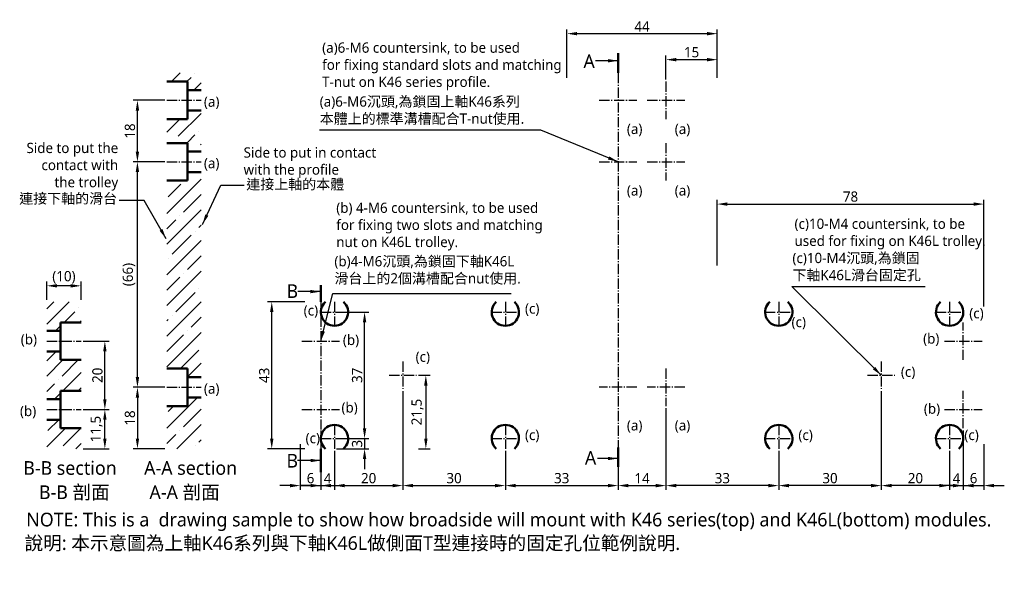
# Model space of a CAD drawing. Header units: millimetres. Extents: x 292 to 580, y 180 to 343.
import ezdxf

# ---------------------------------------------------------------- set-up
doc = ezdxf.new("R2010")
doc.units = ezdxf.units.MM
doc.linetypes.add('中心線3', pattern=[4.3, 3, -0.5, 0.3, -0.5])
doc.linetypes.add('中心線5', pattern=[7.2, 5, -1, 0.2, -1])
doc.layers.get('Defpoints').update_dxf_attribs({"color": 1})
doc.layers.add('中心線', color=5, linetype='中心線3')
doc.layers.add('標註線', color=3, linetype='Continuous')
doc.layers.add('外框線', color=7, linetype='Continuous', lineweight=50)
doc.styles.get("Standard").update_dxf_attribs({"font": 'msjh.ttf'})
doc.dimstyles.new('ISO-25', dxfattribs={"dimtxt": 3, "dimasz": 3, "dimexe": 1.25, "dimexo": 0.625, "dimtad": 1, "dimdec": 8, "dimtxsty": 'Standard', "dimcen": 2.5, "dimadec": 0, "dimazin": 0, "dimtfac": 1, "dimtdec": 8, "dimtmove": 0, "dimatfit": 3, "dimfxl": 0, "dimarcsym": 0})
pattern_1 = [(45, (-48.152, -132.352), (-4.49013, 4.49013), []), (45, (-43.662, -132.352), (-4.49013, 4.49013), [7.9375, -1.5875, 0, -1.5875])]

# ---------------------------------------------------------------- blocks, each defined once
blk = doc.blocks.new('*D1')
at = {"layer": 'Defpoints', "color": 0}
for p in [(300.29, 264.64), (300.29, 259.94), (310.29, 259.94)]:
    blk.add_point(p, dxfattribs=at)
at = {"layer": '標註線', "color": 0, "lineweight": -2}
for p, q in [((300.29, 260.57), (300.29, 265.89)), ((310.29, 260.57), (310.29, 265.89)), ((307.29, 264.64), (303.29, 264.64))]:
    blk.add_line(p, q, dxfattribs=at)
at = {"layer": '標註線', "color": 0}
for points in [[(303.29, 265.14), (303.29, 264.14), (300.29, 264.64)], [(307.29, 265.14), (307.29, 264.14), (310.29, 264.64)]]:
    blk.add_solid(points, dxfattribs=at)
at = {"layer": '標註線', "color": 0, "insert": (305.29, 267.14), "char_height": 3, "attachment_point": 5}
blk.add_mtext('(10)', dxfattribs=at)
blk = doc.blocks.new('*D2')
at = {"layer": 'Defpoints', "color": 0}
for p in [(310.29, 228.44), (317.27, 228.44), (310.29, 216.94)]:
    blk.add_point(p, dxfattribs=at)
at = {"layer": '標註線', "color": 0, "lineweight": -2}
for p, q in [((310.91, 228.44), (318.52, 228.44)), ((317.27, 219.94), (317.27, 225.44)), ((310.91, 216.94), (318.52, 216.94))]:
    blk.add_line(p, q, dxfattribs=at)
at = {"layer": '標註線', "color": 0}
for points in [[(316.77, 225.44), (317.77, 225.44), (317.27, 228.44)], [(316.77, 219.94), (317.77, 219.94), (317.27, 216.94)]]:
    blk.add_solid(points, dxfattribs=at)
at = {"layer": '標註線', "color": 0, "insert": (314.84, 222.69), "char_height": 3, "attachment_point": 5, "rotation": 90}
blk.add_mtext('11,5', dxfattribs=at)
blk = doc.blocks.new('*D3')
at = {"layer": 'Defpoints', "color": 0}
for p in [(310.29, 248.44), (317.27, 248.44), (310.29, 228.44)]:
    blk.add_point(p, dxfattribs=at)
at = {"layer": '標註線', "color": 0, "lineweight": -2}
for p, q in [((310.91, 248.44), (318.52, 248.44)), ((317.27, 231.44), (317.27, 245.44)), ((310.91, 228.44), (318.52, 228.44))]:
    blk.add_line(p, q, dxfattribs=at)
at = {"layer": '標註線', "color": 0}
for points in [[(316.77, 245.44), (317.77, 245.44), (317.27, 248.44)], [(316.77, 231.44), (317.77, 231.44), (317.27, 228.44)]]:
    blk.add_solid(points, dxfattribs=at)
at = {"layer": '標註線', "color": 0, "insert": (315.1, 238.44), "char_height": 3, "attachment_point": 5, "rotation": 90}
blk.add_mtext('20', dxfattribs=at)
blk = doc.blocks.new('*D4')
at = {"layer": 'Defpoints', "color": 0}
for p in [(326.8, 318.94), (335.43, 318.94), (335.43, 300.94)]:
    blk.add_point(p, dxfattribs=at)
at = {"layer": '標註線', "color": 0, "lineweight": -2}
for p, q in [((334.81, 318.94), (325.55, 318.94)), ((326.8, 303.94), (326.8, 315.94)), ((334.81, 300.94), (325.55, 300.94))]:
    blk.add_line(p, q, dxfattribs=at)
at = {"layer": '標註線', "color": 0}
for points in [[(326.3, 315.94), (327.3, 315.94), (326.8, 318.94)], [(326.3, 303.94), (327.3, 303.94), (326.8, 300.94)]]:
    blk.add_solid(points, dxfattribs=at)
at = {"layer": '標註線', "color": 0, "insert": (324.62, 309.94), "char_height": 3, "attachment_point": 5, "rotation": 90}
blk.add_mtext('18', dxfattribs=at)
blk = doc.blocks.new('*D5')
at = {"layer": 'Defpoints', "color": 0}
for p in [(366.1, 259.94), (376.45, 259.94), (376.45, 216.94)]:
    blk.add_point(p, dxfattribs=at)
at = {"layer": '標註線', "color": 0, "lineweight": -2}
for p, q in [((375.82, 259.94), (364.85, 259.94)), ((366.1, 219.94), (366.1, 256.94)), ((375.82, 216.94), (364.85, 216.94))]:
    blk.add_line(p, q, dxfattribs=at)
at = {"layer": '標註線', "color": 0}
for points in [[(365.6, 256.94), (366.6, 256.94), (366.1, 259.94)], [(365.6, 219.94), (366.6, 219.94), (366.1, 216.94)]]:
    blk.add_solid(points, dxfattribs=at)
at = {"layer": '標註線', "color": 0, "insert": (363.92, 238.44), "char_height": 3, "attachment_point": 5, "rotation": 90}
blk.add_mtext('43', dxfattribs=at)
blk = doc.blocks.new('*D6')
at = {"layer": 'Defpoints', "color": 0}
for p in [(374.45, 218.94), (380.45, 216.94), (380.45, 206.16)]:
    blk.add_point(p, dxfattribs=at)
at = {"layer": '標註線', "color": 0, "lineweight": -2}
for p, q in [((374.45, 218.32), (374.45, 204.91)), ((380.45, 216.32), (380.45, 204.91)), ((371.45, 206.16), (368.45, 206.16)), ((374.45, 206.16), (380.45, 206.16)), ((383.45, 206.16), (386.45, 206.16))]:
    blk.add_line(p, q, dxfattribs=at)
at = {"layer": '標註線', "color": 0}
for points in [[(371.45, 206.66), (371.45, 205.66), (374.45, 206.16)], [(383.45, 206.66), (383.45, 205.66), (380.45, 206.16)]]:
    blk.add_solid(points, dxfattribs=at)
at = {"layer": '標註線', "color": 0, "insert": (377.45, 208.33), "char_height": 3, "attachment_point": 5}
blk.add_mtext('6', dxfattribs=at)
blk = doc.blocks.new('*D7')
at = {"layer": 'Defpoints', "color": 0}
for p in [(568.45, 216.94), (574.45, 218.94), (574.45, 206.16)]:
    blk.add_point(p, dxfattribs=at)
at = {"layer": '標註線', "color": 0, "lineweight": -2}
for p, q in [((568.45, 216.32), (568.45, 204.91)), ((574.45, 218.32), (574.45, 204.91)), ((565.45, 206.16), (562.45, 206.16)), ((568.45, 206.16), (574.45, 206.16)), ((577.45, 206.16), (580.45, 206.16))]:
    blk.add_line(p, q, dxfattribs=at)
at = {"layer": '標註線', "color": 0}
for points in [[(565.45, 206.66), (565.45, 205.66), (568.45, 206.16)], [(577.45, 206.66), (577.45, 205.66), (574.45, 206.16)]]:
    blk.add_solid(points, dxfattribs=at)
at = {"layer": '標註線', "color": 0, "insert": (571.45, 208.33), "char_height": 3, "attachment_point": 5}
blk.add_mtext('6', dxfattribs=at)
blk = doc.blocks.new('*D8')
at = {"layer": 'Defpoints', "color": 0}
for p in [(326.8, 300.94), (334.81, 300.94), (335.43, 234.94)]:
    blk.add_point(p, dxfattribs=at)
at = {"layer": '標註線', "color": 0, "lineweight": -2}
for p, q in [((334.18, 300.94), (325.55, 300.94)), ((326.8, 237.94), (326.8, 297.94)), ((334.81, 234.94), (325.55, 234.94))]:
    blk.add_line(p, q, dxfattribs=at)
at = {"layer": '標註線', "color": 0}
for points in [[(326.3, 297.94), (327.3, 297.94), (326.8, 300.94)], [(326.3, 237.94), (327.3, 237.94), (326.8, 234.94)]]:
    blk.add_solid(points, dxfattribs=at)
at = {"layer": '標註線', "color": 0, "insert": (324.31, 267.94), "char_height": 3, "attachment_point": 5, "rotation": 90}
blk.add_mtext('(66)', dxfattribs=at)
blk = doc.blocks.new('*D9')
at = {"layer": 'Defpoints', "color": 0}
for p in [(326.8, 234.94), (326.8, 216.94), (335.43, 216.94)]:
    blk.add_point(p, dxfattribs=at)
at = {"layer": '標註線', "color": 0, "lineweight": -2}
for p, q in [((326.18, 234.94), (325.55, 234.94)), ((326.8, 231.94), (326.8, 219.94)), ((334.81, 216.94), (325.55, 216.94))]:
    blk.add_line(p, q, dxfattribs=at)
at = {"layer": '標註線', "color": 0}
for points in [[(326.3, 231.94), (327.3, 231.94), (326.8, 234.94)], [(326.3, 219.94), (327.3, 219.94), (326.8, 216.94)]]:
    blk.add_solid(points, dxfattribs=at)
at = {"layer": '標註線', "color": 0, "insert": (324.62, 225.94), "char_height": 3, "attachment_point": 5, "rotation": 90}
blk.add_mtext('18', dxfattribs=at)
blk = doc.blocks.new('*D10')
at = {"layer": 'Defpoints', "color": 0}
for p in [(574.45, 288.57), (496.45, 269.94), (574.45, 257.94)]:
    blk.add_point(p, dxfattribs=at)
at = {"layer": '標註線', "color": 0, "lineweight": -2}
for p, q in [((496.45, 270.57), (496.45, 289.82)), ((499.45, 288.57), (571.45, 288.57)), ((574.45, 258.57), (574.45, 289.82))]:
    blk.add_line(p, q, dxfattribs=at)
at = {"layer": '標註線', "color": 0}
for points in [[(499.45, 289.07), (499.45, 288.07), (496.45, 288.57)], [(571.45, 289.07), (571.45, 288.07), (574.45, 288.57)]]:
    blk.add_solid(points, dxfattribs=at)
at = {"layer": '標註線', "color": 0, "insert": (535.45, 290.74), "char_height": 3, "attachment_point": 5}
blk.add_mtext('78', dxfattribs=at)
blk = doc.blocks.new('*D11')
at = {"layer": 'Defpoints', "color": 0}
for p in [(496.45, 330.84), (481.45, 324.44), (496.45, 324.94)]:
    blk.add_point(p, dxfattribs=at)
at = {"layer": '標註線', "color": 0, "lineweight": -2}
for p, q in [((481.45, 325.07), (481.45, 332.09)), ((496.45, 325.57), (496.45, 332.09)), ((484.45, 330.84), (493.45, 330.84))]:
    blk.add_line(p, q, dxfattribs=at)
at = {"layer": '標註線', "color": 0}
for points in [[(484.45, 331.34), (484.45, 330.34), (481.45, 330.84)], [(493.45, 331.34), (493.45, 330.34), (496.45, 330.84)]]:
    blk.add_solid(points, dxfattribs=at)
at = {"layer": '標註線', "color": 0, "insert": (488.95, 333.02), "char_height": 3, "attachment_point": 5}
blk.add_mtext('15', dxfattribs=at)
blk = doc.blocks.new('*D13')
at = {"layer": 'Defpoints', "color": 0}
for p in [(481.45, 229.44), (467.45, 216.94), (481.45, 206.16)]:
    blk.add_point(p, dxfattribs=at)
at = {"layer": '標註線', "color": 0, "lineweight": -2}
for p, q in [((481.45, 228.82), (481.45, 204.91)), ((467.45, 216.32), (467.45, 204.91)), ((470.45, 206.16), (478.45, 206.16))]:
    blk.add_line(p, q, dxfattribs=at)
at = {"layer": '標註線', "color": 0}
for points in [[(470.45, 206.66), (470.45, 205.66), (467.45, 206.16)], [(478.45, 206.66), (478.45, 205.66), (481.45, 206.16)]]:
    blk.add_solid(points, dxfattribs=at)
at = {"layer": '標註線', "color": 0, "insert": (474.45, 208.31), "char_height": 3, "attachment_point": 5}
blk.add_mtext('14', dxfattribs=at)
blk = doc.blocks.new('*D14')
at = {"layer": 'Defpoints', "color": 0}
for p in [(404.45, 234.44), (384.45, 216.94), (404.45, 206.16)]:
    blk.add_point(p, dxfattribs=at)
at = {"layer": '標註線', "color": 0, "lineweight": -2}
for p, q in [((404.45, 233.82), (404.45, 204.91)), ((384.45, 216.32), (384.45, 204.91)), ((387.45, 206.16), (401.45, 206.16))]:
    blk.add_line(p, q, dxfattribs=at)
at = {"layer": '標註線', "color": 0}
for points in [[(387.45, 206.66), (387.45, 205.66), (384.45, 206.16)], [(401.45, 206.66), (401.45, 205.66), (404.45, 206.16)]]:
    blk.add_solid(points, dxfattribs=at)
at = {"layer": '標註線', "color": 0, "insert": (394.45, 208.33), "char_height": 3, "attachment_point": 5}
blk.add_mtext('20', dxfattribs=at)
blk = doc.blocks.new('*D15')
at = {"layer": 'Defpoints', "color": 0}
for p in [(544.45, 234.44), (564.45, 216.94), (544.45, 206.16)]:
    blk.add_point(p, dxfattribs=at)
at = {"layer": '標註線', "color": 0, "lineweight": -2}
for p, q in [((544.45, 233.82), (544.45, 204.91)), ((564.45, 216.32), (564.45, 204.91)), ((561.45, 206.16), (547.45, 206.16))]:
    blk.add_line(p, q, dxfattribs=at)
at = {"layer": '標註線', "color": 0}
for points in [[(547.45, 206.66), (547.45, 205.66), (544.45, 206.16)], [(561.45, 206.66), (561.45, 205.66), (564.45, 206.16)]]:
    blk.add_solid(points, dxfattribs=at)
at = {"layer": '標註線', "color": 0, "insert": (554.45, 208.33), "char_height": 3, "attachment_point": 5}
blk.add_mtext('20', dxfattribs=at)
blk = doc.blocks.new('*D16')
at = {"layer": 'Defpoints', "color": 0}
for p in [(384.45, 256.94), (393.26, 256.94), (384.45, 219.94)]:
    blk.add_point(p, dxfattribs=at)
at = {"layer": '標註線', "color": 0, "lineweight": -2}
for p, q in [((385.07, 256.94), (394.51, 256.94)), ((393.26, 222.94), (393.26, 253.94)), ((385.07, 219.94), (394.51, 219.94))]:
    blk.add_line(p, q, dxfattribs=at)
at = {"layer": '標註線', "color": 0}
for points in [[(392.76, 253.94), (393.76, 253.94), (393.26, 256.94)], [(392.76, 222.94), (393.76, 222.94), (393.26, 219.94)]]:
    blk.add_solid(points, dxfattribs=at)
at = {"layer": '標註線', "color": 0, "insert": (391.08, 238.44), "char_height": 3, "attachment_point": 5, "rotation": 90}
blk.add_mtext('37', dxfattribs=at)
blk = doc.blocks.new('*D17')
at = {"layer": 'Defpoints', "color": 0}
for p in [(404.45, 234.44), (434.45, 216.94), (434.45, 206.16)]:
    blk.add_point(p, dxfattribs=at)
at = {"layer": '標註線', "color": 0, "lineweight": -2}
for p, q in [((404.45, 233.82), (404.45, 204.91)), ((434.45, 216.32), (434.45, 204.91)), ((407.45, 206.16), (431.45, 206.16))]:
    blk.add_line(p, q, dxfattribs=at)
at = {"layer": '標註線', "color": 0}
for points in [[(407.45, 206.66), (407.45, 205.66), (404.45, 206.16)], [(431.45, 206.66), (431.45, 205.66), (434.45, 206.16)]]:
    blk.add_solid(points, dxfattribs=at)
at = {"layer": '標註線', "color": 0, "insert": (419.45, 208.33), "char_height": 3, "attachment_point": 5}
blk.add_mtext('30', dxfattribs=at)
blk = doc.blocks.new('*D18')
at = {"layer": 'Defpoints', "color": 0}
for p in [(434.45, 216.94), (467.45, 216.94), (467.45, 206.16)]:
    blk.add_point(p, dxfattribs=at)
at = {"layer": '標註線', "color": 0, "lineweight": -2}
for p, q in [((434.45, 216.32), (434.45, 204.91)), ((467.45, 216.32), (467.45, 204.91)), ((437.45, 206.16), (464.45, 206.16))]:
    blk.add_line(p, q, dxfattribs=at)
at = {"layer": '標註線', "color": 0}
for points in [[(437.45, 206.66), (437.45, 205.66), (434.45, 206.16)], [(464.45, 206.66), (464.45, 205.66), (467.45, 206.16)]]:
    blk.add_solid(points, dxfattribs=at)
at = {"layer": '標註線', "color": 0, "insert": (450.95, 208.33), "char_height": 3, "attachment_point": 5}
blk.add_mtext('33', dxfattribs=at)
blk = doc.blocks.new('*D19')
at = {"layer": 'Defpoints', "color": 0}
for p in [(544.45, 234.44), (514.45, 216.94), (514.45, 206.16)]:
    blk.add_point(p, dxfattribs=at)
at = {"layer": '標註線', "color": 0, "lineweight": -2}
for p, q in [((544.45, 233.82), (544.45, 204.91)), ((514.45, 216.32), (514.45, 204.91)), ((541.45, 206.16), (517.45, 206.16))]:
    blk.add_line(p, q, dxfattribs=at)
at = {"layer": '標註線', "color": 0}
for points in [[(517.45, 206.66), (517.45, 205.66), (514.45, 206.16)], [(541.45, 206.66), (541.45, 205.66), (544.45, 206.16)]]:
    blk.add_solid(points, dxfattribs=at)
at = {"layer": '標註線', "color": 0, "insert": (529.45, 208.33), "char_height": 3, "attachment_point": 5}
blk.add_mtext('30', dxfattribs=at)
blk = doc.blocks.new('*D20')
at = {"layer": 'Defpoints', "color": 0}
for p in [(481.45, 229.44), (514.45, 216.94), (481.45, 206.16)]:
    blk.add_point(p, dxfattribs=at)
at = {"layer": '標註線', "color": 0, "lineweight": -2}
for p, q in [((481.45, 228.82), (481.45, 204.91)), ((514.45, 216.32), (514.45, 204.91)), ((511.45, 206.16), (484.45, 206.16))]:
    blk.add_line(p, q, dxfattribs=at)
at = {"layer": '標註線', "color": 0}
for points in [[(484.45, 206.66), (484.45, 205.66), (481.45, 206.16)], [(511.45, 206.66), (511.45, 205.66), (514.45, 206.16)]]:
    blk.add_solid(points, dxfattribs=at)
at = {"layer": '標註線', "color": 0, "insert": (497.95, 208.33), "char_height": 3, "attachment_point": 5}
blk.add_mtext('33', dxfattribs=at)
blk = doc.blocks.new('*D21')
at = {"layer": 'Defpoints', "color": 0}
for p in [(384.45, 219.94), (384.45, 216.94), (393.26, 216.94)]:
    blk.add_point(p, dxfattribs=at)
at = {"layer": '標註線', "color": 0, "lineweight": -2}
for p, q in [((393.26, 222.94), (393.26, 225.94)), ((385.07, 219.94), (394.51, 219.94)), ((393.26, 219.94), (393.26, 216.94)), ((385.07, 216.94), (394.51, 216.94)), ((393.26, 213.94), (393.26, 210.94))]:
    blk.add_line(p, q, dxfattribs=at)
at = {"layer": '標註線', "color": 0}
for points in [[(392.76, 222.94), (393.76, 222.94), (393.26, 219.94)], [(392.76, 213.94), (393.76, 213.94), (393.26, 216.94)]]:
    blk.add_solid(points, dxfattribs=at)
at = {"layer": '標註線', "color": 0, "insert": (391.08, 218.44), "char_height": 3, "attachment_point": 5, "rotation": 90}
blk.add_mtext('3', dxfattribs=at)
blk = doc.blocks.new('*D22')
at = {"layer": 'Defpoints', "color": 0}
for p in [(496.45, 338.45), (452.45, 324.94), (496.45, 324.94)]:
    blk.add_point(p, dxfattribs=at)
at = {"layer": '標註線', "color": 0, "lineweight": -2}
for p, q in [((452.45, 325.57), (452.45, 339.7)), ((455.45, 338.45), (493.45, 338.45)), ((496.45, 325.57), (496.45, 339.7))]:
    blk.add_line(p, q, dxfattribs=at)
at = {"layer": '標註線', "color": 0}
for points in [[(455.45, 338.95), (455.45, 337.95), (452.45, 338.45)], [(493.45, 338.95), (493.45, 337.95), (496.45, 338.45)]]:
    blk.add_solid(points, dxfattribs=at)
at = {"layer": '標註線', "color": 0, "insert": (474.45, 340.57), "char_height": 3, "attachment_point": 5}
blk.add_mtext('44', dxfattribs=at)
blk = doc.blocks.new('*D23')
at = {"layer": 'Defpoints', "color": 0}
for p in [(568.45, 222.94), (564.45, 216.94), (568.45, 206.16)]:
    blk.add_point(p, dxfattribs=at)
at = {"layer": '標註線', "color": 0, "lineweight": -2}
for p, q in [((568.45, 222.32), (568.45, 204.91)), ((564.45, 216.32), (564.45, 204.91)), ((561.45, 206.16), (558.45, 206.16)), ((564.45, 206.16), (568.45, 206.16)), ((571.45, 206.16), (574.45, 206.16))]:
    blk.add_line(p, q, dxfattribs=at)
at = {"layer": '標註線', "color": 0}
for points in [[(561.45, 206.66), (561.45, 205.66), (564.45, 206.16)], [(571.45, 206.66), (571.45, 205.66), (568.45, 206.16)]]:
    blk.add_solid(points, dxfattribs=at)
at = {"layer": '標註線', "color": 0, "insert": (566.45, 208.28), "char_height": 3, "attachment_point": 5}
blk.add_mtext('4', dxfattribs=at)
blk = doc.blocks.new('*D24')
at = {"layer": 'Defpoints', "color": 0}
for p in [(380.45, 222.94), (384.45, 216.94), (384.45, 206.16)]:
    blk.add_point(p, dxfattribs=at)
at = {"layer": '標註線', "color": 0, "lineweight": -2}
for p, q in [((380.45, 222.32), (380.45, 204.91)), ((384.45, 216.32), (384.45, 204.91)), ((377.45, 206.16), (374.45, 206.16)), ((380.45, 206.16), (384.45, 206.16)), ((387.45, 206.16), (390.45, 206.16))]:
    blk.add_line(p, q, dxfattribs=at)
at = {"layer": '標註線', "color": 0}
for points in [[(377.45, 206.66), (377.45, 205.66), (380.45, 206.16)], [(387.45, 206.66), (387.45, 205.66), (384.45, 206.16)]]:
    blk.add_solid(points, dxfattribs=at)
at = {"layer": '標註線', "color": 0, "insert": (382.45, 208.28), "char_height": 3, "attachment_point": 5}
blk.add_mtext('4', dxfattribs=at)
blk = doc.blocks.new('*D25')
at = {"layer": 'Defpoints', "color": 0}
for p in [(408.45, 238.44), (408.45, 216.94), (411.19, 216.94)]:
    blk.add_point(p, dxfattribs=at)
at = {"layer": '標註線', "color": 0, "lineweight": -2}
for p, q in [((409.07, 238.44), (412.44, 238.44)), ((411.19, 235.44), (411.19, 219.94)), ((409.07, 216.94), (412.44, 216.94))]:
    blk.add_line(p, q, dxfattribs=at)
at = {"layer": '標註線', "color": 0}
for points in [[(410.69, 235.44), (411.69, 235.44), (411.19, 238.44)], [(410.69, 219.94), (411.69, 219.94), (411.19, 216.94)]]:
    blk.add_solid(points, dxfattribs=at)
at = {"layer": '標註線', "color": 0, "insert": (408.75, 227.69), "char_height": 3, "attachment_point": 5, "rotation": 90}
blk.add_mtext('21,5', dxfattribs=at)

msp = doc.modelspace()

# ---------------------------------------------------------------- hatches: boundary and pattern name
h = msp.add_hatch()
h.set_pattern_fill('ANSI35', color=256, style=0)
h.set_pattern_definition(pattern_1)
h.paths.add_polyline_path([(341.43234679, 321.94400542), (345.43234679, 321.94400542), (345.43234679, 326.94400542), (335.43234679, 326.94400542), (335.43234679, 324.44400542), (341.43234679, 324.44400542)])
h = msp.add_hatch()
h.set_pattern_fill('ANSI35', color=256, style=0)
h.set_pattern_definition(pattern_1)
h.paths.add_polyline_path([(345.43234679, 315.94400542), (341.43234679, 315.94400542), (341.43234679, 313.44400542), (335.43234679, 313.44400542), (335.43234679, 308.44400542), (341.43234679, 308.44400542), (341.43234679, 305.94400542), (345.43234679, 305.94400542)])
h = msp.add_hatch()
h.set_pattern_fill('ANSI35', color=256, style=0)
h.set_pattern_definition([(45, (-35.369, -133.352), (-4.49013, 4.49013), []), (45, (-30.879, -133.352), (-4.49013, 4.49013), [7.9375, -1.5875, 0, -1.5875])])
h.paths.add_polyline_path([(310.28977766, 233.94400542), (310.28977766, 242.94400542), (304.28977766, 242.94400542), (304.28977766, 245.44400542), (300.28977766, 245.44400542), (300.28977766, 231.44400542), (304.28977766, 231.44400542), (304.28977766, 233.94400542)])

# ---------------------------------------------------------------- linework, layer by layer
at = {"lineweight": 50}
for p, q in [((335.43234679, 324.44400542), (341.43234679, 324.44400542)), ((341.43234679, 313.44400542), (341.43234679, 324.44400542)), ((341.43234679, 321.94400542), (345.43234679, 321.94400542)), ((341.43234679, 315.94400542), (345.43234679, 315.94400542)), ((335.43234679, 313.44400542), (341.43234679, 313.44400542)), ((335.43234679, 306.44400542), (341.43234679, 306.44400542)), ((341.43234679, 295.44400542), (341.43234679, 306.44400542)), ((341.43234679, 303.94400542), (345.43234679, 303.94400542)), ((341.43234679, 297.94400542), (345.43234679, 297.94400542)), ((335.43234679, 295.44400542), (341.43234679, 295.44400542)), ((304.28977766, 253.94400542), (304.28977766, 242.94400542)), ((304.28977766, 253.94400542), (310.28977766, 253.94400542)), ((300.28977766, 251.44400542), (304.28977766, 251.44400542)), ((300.28977766, 245.44400542), (304.28977766, 245.44400542)), ((304.28977766, 242.94400542), (310.28977766, 242.94400542)), ((335.43234679, 240.44400542), (341.43234679, 240.44400542)), ((341.43234679, 229.44400542), (341.43234679, 240.44400542)), ((341.43234679, 237.94400542), (345.43234679, 237.94400542)), ((304.28977766, 233.94400542), (304.28977766, 222.94400542)), ((304.28977766, 233.94400542), (310.28977766, 233.94400542)), ((300.28977766, 231.44400542), (304.28977766, 231.44400542)), ((341.43234679, 231.94400542), (345.43234679, 231.94400542)), ((335.43234679, 229.44400542), (341.43234679, 229.44400542)), ((300.28977766, 225.44400542), (304.28977766, 225.44400542)), ((304.28977766, 222.94400542), (310.28977766, 222.94400542))]:
    msp.add_line(p, q, dxfattribs=at)
for p, q in [((335.43234679, 285.84864646), (345.43234679, 295.84864646)), ((335.82936613, 290.73579192), (339.53757963, 294.44400542)), ((341.43234679, 296.33877258), (341.4420262, 296.348452)), ((340.31949419, 286.24566386), (345.43234679, 291.35851646)), ((335.43234679, 276.86839034), (345.43234679, 286.86839034)), ((335.43234679, 281.35851646), (338.07443016, 284.00059983)), ((339.19696217, 285.12313184), (339.19696217, 285.12313184)), ((344.80962225, 281.7555358), (345.43234679, 282.37826034)), ((336.95189814, 273.89781169), (342.56455822, 279.51047177)), ((343.68709023, 280.63300378), (343.68709023, 280.63300378)), ((335.43234679, 267.88813422), (345.43234679, 277.88813422)), ((335.82936613, 272.77527968), (335.82936613, 272.77527968)), ((341.4420262, 269.40768363), (345.43234679, 273.39800422)), ((335.43234679, 258.9078781), (345.43234679, 268.9078781)), ((340.31949419, 268.28515162), (340.31949419, 268.28515162)), ((335.43234679, 263.39800422), (339.19696217, 267.1626196)), ((338.07443016, 257.05983147), (343.68709023, 262.67249154)), ((344.80962225, 263.79502356), (344.80962225, 263.79502356)), ((300.28977766, 253.39963315), (306.83414993, 259.94400542)), ((300.28977766, 257.88975928), (302.34402381, 259.94400542)), ((335.43234679, 249.92762198), (345.43234679, 259.92762198)), ((305.32427993, 253.94400542), (308.44010597, 257.05983147)), ((309.56263799, 258.18236348), (309.56263799, 258.18236348)), ((309.81440605, 253.94400542), (310.28977766, 254.41937703)), ((335.43234679, 254.4177481), (335.82936613, 254.81476744)), ((336.95189814, 255.93729945), (336.95189814, 255.93729945)), ((342.56455822, 252.56970341), (345.43234679, 255.43749198)), ((302.8274459, 251.44717139), (304.28977766, 252.90950315)), ((335.43234679, 240.94736585), (345.43234679, 250.94736585)), ((341.4420262, 251.44717139), (341.4420262, 251.44717139)), ((335.43234679, 245.43749198), (340.31949419, 250.32463937)), ((339.41911636, 240.44400542), (344.80962225, 245.83451131)), ((341.43234679, 237.96710973), (345.43234679, 241.96710973)), ((335.43234679, 222.98685361), (344.3894986, 231.94400542)), ((335.82936613, 227.87399907), (337.39937248, 229.44400542)), ((340.31949419, 223.38387101), (345.43234679, 228.49672361)), ((300.58238187, 222.261339), (303.76504829, 225.44400542)), ((300.28977766, 217.47860867), (305.75517441, 222.94400542)), ((305.07250993, 217.77121094), (310.24530441, 222.94400542)), ((338.36975472, 216.94400542), (345.43234679, 224.00659749)), ((339.19696217, 222.261339), (339.19696217, 222.261339)), ((335.43234679, 218.49672361), (338.07443016, 221.13880698)), ((344.80962225, 218.89374295), (345.43234679, 219.51646749)), ((308.73543053, 216.94400542), (310.28977766, 218.49835255)), ((343.68709023, 217.77121094), (343.68709023, 217.77121094))]:
    msp.add_line(p, q)
at = {"layer": '中心線'}
for p, q in [((467.44803074, 326.94400542), (467.44803074, 216.94400542)), ((481.44803074, 324.44400542), (481.44803074, 313.44400542)), ((335.43234679, 318.94400542), (345.43234679, 318.94400542)), ((461.94803074, 318.94400542), (472.94803074, 318.94400542)), ((475.94803074, 318.94400542), (486.94803074, 318.94400542)), ((481.44803074, 306.44400542), (481.44803074, 295.44400542)), ((335.43234679, 300.94400542), (345.43234679, 300.94400542)), ((461.94803074, 300.94400542), (472.94803074, 300.94400542)), ((475.94803074, 300.94400542), (486.94803074, 300.94400542)), ((380.44803074, 259.94400542), (380.44803074, 216.94400542)), ((384.44803074, 259.94400542), (384.44803074, 252.94400542)), ((434.44803074, 259.94400542), (434.44803074, 252.94400542)), ((514.44803074, 259.94400542), (514.44803074, 252.94400542)), ((564.44803074, 259.94400542), (564.44803074, 252.94400542)), ((380.44803074, 256.94400542), (388.44803074, 256.94400542)), ((430.44803074, 256.94400542), (438.44803074, 256.94400542)), ((510.44803074, 256.94400542), (518.44803074, 256.94400542)), ((560.44803074, 256.94400542), (568.44803074, 256.94400542)), ((568.44803074, 242.94400542), (568.44803074, 253.94400542)), ((300.28977766, 248.44400542), (310.28977766, 248.44400542)), ((374.94803074, 248.44400542), (385.94803074, 248.44400542)), ((562.94803074, 248.44400542), (573.94803074, 248.44400542)), ((404.44803074, 242.44400542), (404.44803074, 234.44400542)), ((544.44803074, 242.44400542), (544.44803074, 234.44400542)), ((481.44803074, 240.44400542), (481.44803074, 229.44400542)), ((400.44803074, 238.44400542), (408.44803074, 238.44400542)), ((540.44803074, 238.44400542), (548.44803074, 238.44400542)), ((335.43234679, 234.94400542), (345.43234679, 234.94400542)), ((472.94803074, 234.94400542), (461.94803074, 234.94400542)), ((486.94803074, 234.94400542), (475.94803074, 234.94400542)), ((568.44803074, 222.94400542), (568.44803074, 233.94400542)), ((300.28977766, 228.44400542), (310.28977766, 228.44400542)), ((374.94803074, 228.44400542), (385.94803074, 228.44400542)), ((562.94803074, 228.44400542), (573.94803074, 228.44400542)), ((384.44803074, 223.94400542), (384.44803074, 216.94400542)), ((434.44803074, 223.94400542), (434.44803074, 216.94400542)), ((514.44803074, 223.94400542), (514.44803074, 216.94400542)), ((564.44803074, 223.94400542), (564.44803074, 216.94400542)), ((380.44803074, 219.94400542), (388.44803074, 219.94400542)), ((430.44803074, 219.94400542), (438.44803074, 219.94400542)), ((510.44803074, 219.94400542), (518.44803074, 219.94400542)), ((560.44803074, 219.94400542), (568.44803074, 219.94400542))]:
    msp.add_line(p, q, dxfattribs=at)
at = {"layer": '外框線'}
for centre, start, end in [((384.44803074, 256.94400542), 131.4096221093, 48.5903778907), ((434.44803074, 256.94400542), 131.4096221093, 48.5903778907), ((514.44803074, 256.94400542), 131.4096221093, 48.5903778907), ((564.44803074, 256.94400542), 131.4096221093, 48.5903778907), ((384.44803074, 219.94400542), 311.4096221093, 228.5903778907), ((434.44803074, 219.94400542), 311.4096221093, 228.5903778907), ((514.44803074, 219.94400542), 311.4096221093, 228.5903778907), ((564.44803074, 219.94400542), 311.4096221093, 228.5903778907)]:
    msp.add_arc(centre, 4, start, end, dxfattribs=at)
at = {"layer": '標註線', "lineweight": 50}
for p, q in [((467.44803074, 326.94400542), (467.44803074, 332.71564291)), ((380.44803074, 259.94400542), (380.44803074, 264.87265555)), ((380.44803074, 216.94400542), (380.44803074, 210.08872993)), ((467.44803074, 216.94400542), (467.44803074, 217.29655551)), ((467.44803074, 216.94400542), (467.44803074, 211.69722243))]:
    msp.add_line(p, q, dxfattribs=at)

# ---------------------------------------------------------------- texts
for s, insert, char_height, attachment_point in [('(a)6-M6 countersink, to be used\\Pfor fixing standard slots and matching\\PT-nut on K46 series profile.', (380.85457346, 335.85872149), 3, 1), ('Side to put the\\Pcontact with\\Pthe trolley', (321.18048754, 292.48927354), 3, 9), ('Side to put in contact\\Pwith the profile', (357.86622137, 305.1662469), 3, 1), ('(b) 4-M6 countersink, to be used \\Pfor fixing two slots and matching  \\Pnut on K46L trolley.', (384.97981777, 288.98453079), 3, 1), ('(c)10-M4 countersink, to be\\Pused for fixing on K46L trolley.', (519.06922576, 284.30864549), 3, 1), ('{\\H1.1429x;NOTE: This is a  drawing sample to show how broadside will mount with K46 series(top) and K46L(bottom) modules. }  ', (294.268545, 198.21248348), 3.5, 1)]:
    msp.add_mtext(s, dxfattribs=dict(insert=insert, char_height=char_height, attachment_point=attachment_point))
at = {"linetype": '中心線5', "lineweight": 50, "insert": (293.39183502, 213.32354379), "char_height": 4, "width": 7.105427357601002e-15, "attachment_point": 1}
msp.add_mtext('B-B section', dxfattribs=at)
at = {"linetype": '中心線5', "lineweight": 50, "insert": (328.75218997, 213.32354379), "char_height": 4, "attachment_point": 1}
msp.add_mtext('A-A section', dxfattribs=at)
at = {"layer": '標註線', "linetype": '中心線5', "lineweight": 50, "char_height": 4, "attachment_point": 1}
for s, insert in [('A', (457.29933019, 332.36982343)), ('B', (370.41895097, 265.09734741)), ('A', (457.72143834, 216.29208003)), ('B', (370.40241114, 215.44815457))]:
    msp.add_mtext(s, dxfattribs=dict(at, insert=insert))
at = {"layer": '標註線', "char_height": 3}
for s, insert, attachment_point in [('(a)', (346.2544299, 320.05293745), 1), ('(a)6-M6沉頭,為鎖固上軸K46系列\\P本體上的標準溝槽配合T-nut使用.', (380.14480265, 320.08627173), 1), ('(a)', (470.01945398, 312.06523099), 1), ('(a)', (484.01945398, 312.06523099), 1), ('(a)', (346.2544299, 302.05293745), 1), ('連接上軸的本體', (358.6563982, 295.86978506), 1), ('(a)', (470.01945398, 294.06523099), 1), ('(a)', (484.01945398, 294.06523099), 1), ('連接下軸的滑台', (320.85000095, 288.34269468), 9), ('(b)4-M6沉頭,為鎖固下軸K46L\\P滑台上的2個溝槽配合nut使用.', (384.43131835, 273.32589289), 1), ('(c)10-M4沉頭,為鎖固\\P下軸K46L滑台固定孔', (518.45470146, 274.29408511), 1), ('(c)', (375.44803074, 258.94400542), 1), ('(c)', (440.19637963, 259.48837015), 1), ('(c)', (570.19637963, 258.11881732), 1), ('(c)', (518.19637963, 255.54762418), 1), ('(b)', (292.66584773, 250.48121432), 1), ('(b)', (386.92282462, 250.3043002), 1), ('(b)', (556.6971763, 250.71179186), 1), ('(c)', (408.19637963, 245.39381143), 1), ('(c)', (550.19637963, 240.98837015), 1), ('(a)', (346.2544299, 236.05293745), 1), ('(b)', (386.50604587, 230.54152805), 1), ('(b)', (556.92158406, 230.19037361), 1), ('(b)', (292.43517135, 229.49864058), 1), ('(a)', (470.01945398, 225.31184593), 1), ('(a)', (484.01945398, 225.31184593), 1), ('(c)', (376.00323187, 221.56524133), 1), ('(c)', (440.19637963, 222.48837015), 1), ('(c)', (520.19637963, 222.48837015), 1), ('(c)', (568.75876547, 222.48837015), 1)]:
    msp.add_mtext(s, dxfattribs=dict(at, insert=insert, attachment_point=attachment_point))
at = {"layer": '標註線', "linetype": '中心線5', "lineweight": 50, "char_height": 4, "width": 2.486899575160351e-14, "attachment_point": 1}
for s, insert in [('B-B 剖面', (297.98373403, 206.22787615)), ('A-A 剖面', (330.31291283, 206.22787615))]:
    msp.add_mtext(s, dxfattribs=dict(at, insert=insert))
at = {"layer": '標註線', "insert": (293.768545, 191.33339533), "char_height": 4, "width": 5.684341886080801e-14, "attachment_point": 1}
msp.add_mtext('說明: 本示意圖為上軸K46系列與下軸K46L做側面T型連接時的固定孔位範例說明.', dxfattribs=at)

# ---------------------------------------------------------------- dimensions: what is measured, and where the dimension line sits
at = {"layer": '標註線'}
for base, p1, p2, picture, middle in [((496.4480307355, 338.4490520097), (452.4480307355, 324.9440054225), (496.4480307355, 324.9440054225), '*D22', (474.4480307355, 340.5740520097)), ((496.4480307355, 330.8375072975), (481.4480307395, 324.4440054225), (496.4480307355, 324.9440054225), '*D11', (488.9480307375, 333.0215776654)), ((574.4480307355, 288.5652535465), (496.4480307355, 269.9440054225), (574.4480307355, 257.9440054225), '*D10', (535.4480307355, 290.7406086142)), ((434.4480307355, 206.1551335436), (404.4480307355, 234.4440054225), (434.4480307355, 216.9440054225), '*D17', (419.4480307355, 208.3304886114)), ((514.4480307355, 206.1551335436), (544.4480307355, 234.4440054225), (514.4480307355, 216.9440054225), '*D19', (529.4480307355, 208.3304886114)), ((481.4480307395, 206.1551335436), (467.4480307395, 216.9440054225), (481.4480307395, 229.4440054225), '*D13', (474.4480307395, 208.3140263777)), ((481.4480307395, 206.1551335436), (514.4480307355, 216.9440054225), (481.4480307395, 229.4440054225), '*D20', (497.9480307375, 208.3304886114)), ((384.44803074, 206.15513354), (380.44803074, 222.94400542), (384.44803074, 216.94400542), '*D24', (382.44803074, 208.28013354)), ((568.44803074, 206.15513354), (564.44803074, 216.94400542), (568.44803074, 222.94400542), '*D23', (566.44803074, 208.28013354)), ((380.4480307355, 206.1551335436), (374.4480307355, 218.9440054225), (380.4480307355, 216.9440054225), '*D6', (377.4480307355, 208.3304886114)), ((574.4480307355, 206.1551335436), (568.4480307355, 216.9440054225), (574.4480307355, 218.9440054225), '*D7', (571.4480307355, 208.3304886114))]:
    dim = msp.add_linear_dim(base=base, p1=p1, p2=p2, dimstyle='ISO-25', dxfattribs=at)
    dim.commit()
    dim.dimension.update_dxf_attribs({"geometry": picture, "text_midpoint": middle})
for base, p1, p2, picture, middle in [((326.8033843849, 318.9440054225), (335.4323467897, 300.9440054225), (335.4323467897, 318.9440054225), '*D4', (324.6193140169, 309.9440054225)), ((366.0993891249, 259.9440054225), (376.4480307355, 216.9440054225), (376.4480307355, 259.9440054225), '*D5', (363.9240340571, 238.4440054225)), ((393.2578550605, 256.9440054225), (384.4480307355, 219.9440054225), (384.4480307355, 256.9440054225), '*D16', (391.0824999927, 238.4440054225)), ((317.2724468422, 248.4440054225), (310.2897776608, 228.4440054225), (310.2897776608, 248.4440054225), '*D3', (315.0970917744, 238.4440054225)), ((411.189114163, 216.9440054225), (408.4480307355, 238.4440054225), (408.4480307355, 216.9440054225), '*D25', (408.7532684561, 227.6940054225)), ((326.8033843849, 216.9440054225), (326.8033843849, 234.9440054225), (335.4323467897, 216.9440054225), '*D9', (324.6193140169, 225.9440054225)), ((317.2724468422, 228.4440054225), (310.2897776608, 216.9440054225), (310.2897776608, 228.4440054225), '*D2', (314.8366011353, 222.6940054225)), ((393.25785506, 216.94400542), (384.44803074, 219.94400542), (384.44803074, 216.94400542), '*D21', (391.08249999, 218.44400542))]:
    dim = msp.add_linear_dim(base=base, p1=p1, p2=p2, angle=90, dimstyle='ISO-25', dxfattribs=at)
    dim.commit()
    dim.dimension.update_dxf_attribs({"geometry": picture, "text_midpoint": middle})
for base, p1, p2, angle, text, picture, middle in [((326.80338438, 300.94400542), (335.43234679, 234.94400542), (334.80734679, 300.94400542), 90, '(66)', '*D8', (324.31234178, 267.94400542)), ((300.28977766, 264.63732101), (310.28977766, 259.94400542), (300.28977766, 259.94400542), 180, '(10)', '*D1', (305.28977766, 267.13707892))]:
    dim = msp.add_linear_dim(base=base, p1=p1, p2=p2, angle=angle, text=text, dimstyle='ISO-25', dxfattribs=at)
    dim.commit()
    dim.dimension.update_dxf_attribs({"geometry": picture, "text_midpoint": middle})
for base, p1, p2, picture, middle in [((404.4480307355, 206.1551335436), (384.4480307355, 216.9440054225), (404.4480307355, 234.4440054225), '*D14', (394.4480307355, 208.3304886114)), ((544.4480307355, 206.1551335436), (564.4480307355, 216.9440054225), (544.4480307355, 234.4440054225), '*D15', (554.4480307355, 208.3304886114)), ((467.4480307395, 206.1551335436), (434.4480307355, 216.9440054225), (467.4480307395, 216.9440054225), '*D18', (450.9480307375, 208.3304886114))]:
    dim = msp.add_linear_dim(base=base, p1=p1, p2=p2, dimstyle='ISO-25', override={"dimtmove": 1}, dxfattribs=at)
    dim.commit()
    dim.dimension.update_dxf_attribs({"geometry": picture, "text_midpoint": middle})

# ---------------------------------------------------------------- leaders
for points in [[(467.44803074, 330.52185434), (460.86959884, 330.52185434)], [(467.44803074, 300.94400542), (444.79049651, 310.17116742), (380.11240171, 310.17116742)], [(380.43305591, 262.9520983), (373.7323853, 262.9520983)], [(380.44803074, 248.44400542), (383.95392277, 262.4147745), (436.11533611, 262.4147745)], [(544.44803074, 238.44400542), (518.31798683, 264.42206384), (557.27484185, 264.42206384)], [(380.44803074, 213.50461731), (373.6471151, 213.50461731)], [(467.44803074, 214.0988507), (461.3802144, 214.0988507)]]:
    msp.add_leader(points, dimstyle='ISO-25', override={"dimgap": 0.625, "dimtad": 0}, dxfattribs=at)
at = {"layer": '標註線', "annotation_type": 0, "has_hookline": 1}
for points, hookline_direction, text_width in [([(345.82738325, 282.61927123), (351.24660664, 294.11978506), (358.0313982, 294.11978506)], 0, 27.26533247), ([(335.20238325, 278.40471438), (328.75561004, 289.59269468), (321.47500095, 289.59269468)], 1, 27.29244674)]:
    msp.add_leader(points, dimstyle='ISO-25', override={"dimgap": 0.625, "dimtad": 0}, dxfattribs=dict(at, hookline_direction=hookline_direction, text_width=text_width))

doc.saveas('drawing.dxf')
